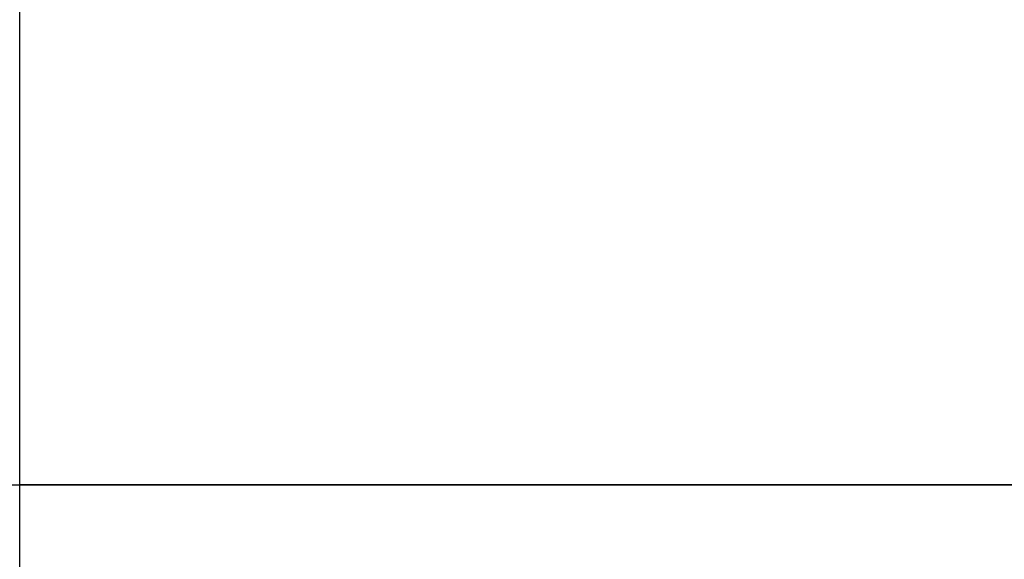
# Model space of a CAD drawing. Header units: millimetres. Extents: x -825 to -161, y -739 to 200.
# Tile 218 of 256: x -499.9465 to -499.9007, y -43.0246 to -42.9995. Entities that reach past the tile are written whole.
import ezdxf

# ---------------------------------------------------------------- set-up
doc = ezdxf.new("R2010")
doc.units = ezdxf.units.MM
doc.header["$MEASUREMENT"] = 0
doc.layers.add('Default', color=7, linetype='Continuous', true_color=0x000000)

# ---------------------------------------------------------------- blocks, each defined once
blk = doc.blocks.new('M3X10MM')
at = {"layer": 'Default'}
blk.add_line((-3.5, 0), (-2.4003, 0), dxfattribs=at)
at = {"layer": 'Default', "extrusion": (-7.98303e-16, 1, -8.38761e-48)}
blk.add_arc((0, 0), 3.5, 0, 180, dxfattribs=at)
at = {"layer": 'Default', "extrusion": (-7.98303e-16, 1, 1.53695e-47)}
blk.add_arc((0, 0), 3.5, 180, 0, dxfattribs=at)
at = {"layer": 'Default', "extrusion": (4.49733e-17, 1, 0)}
blk.add_arc((0, 0, -1.031371), 2.468629, 0, 180, dxfattribs=at)
at = {"layer": 'Default'}
blk.add_arc((-3.6, -2.162742), 1.6, 0, 45, dxfattribs=at)
at = {"layer": 'Default', "extrusion": (-4.49733e-17, 1, 0)}
blk.add_arc((0, 0, -1.031371), 2.468629, 180, 0, dxfattribs=at)
at = {"layer": 'Default'}
blk.add_open_spline([(-2.4003, 0, 0.381), (-2.4003, 0), (-2.4003, 0, -0.381)], degree=2, dxfattribs=at)
blk = doc.blocks.new('M_COVER_ASM')
at = {"layer": 'Default', "rotation": 180}
blk.add_blockref('M3X10MM', (133.550939, 12.220803, 32.04294), dxfattribs=at)

msp = doc.modelspace()

# ---------------------------------------------------------------- block references
at = {"layer": 'Default', "extrusion": (0, -1, 0), "xscale": 1.342608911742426, "yscale": 1.342608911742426, "zscale": 1.342608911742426, "rotation": 359.9998767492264}
msp.add_blockref('M_COVER_ASM', (-682.475903, 20.483796), dxfattribs=at)

doc.saveas('drawing.dxf')
